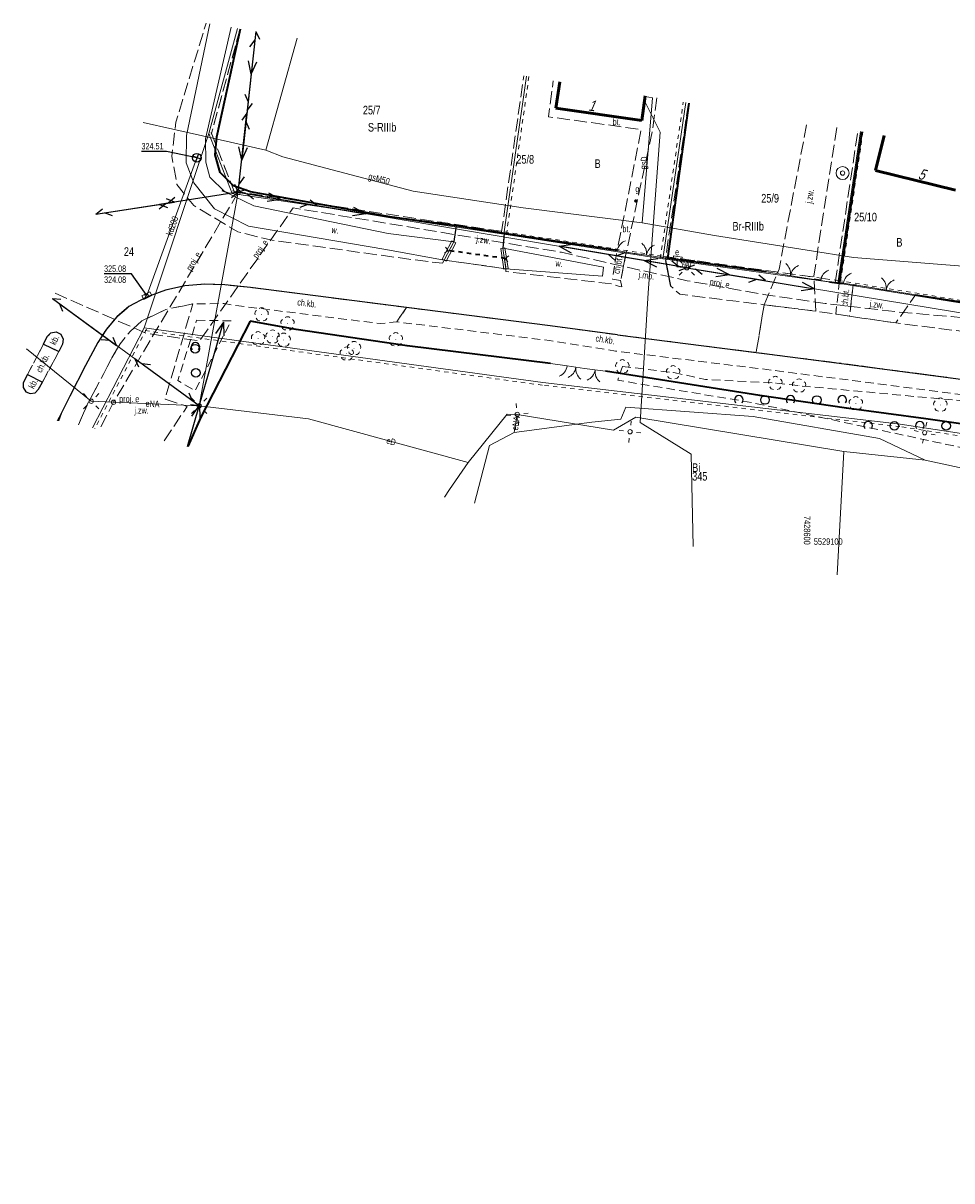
# Model space of a CAD drawing. Header units: metres. Extents: x 7428509 to 7430603, y 5527625 to 5529161.
# Tile 1 of 26: x 7428509 to 7428616, y 5529026 to 5529161. Entities that reach past the tile are written whole.
import ezdxf
from ezdxf.enums import TextEntityAlignment as Align

# ---------------------------------------------------------------- set-up
doc = ezdxf.new("R2010")
doc.units = ezdxf.units.M
for name, pattern in [('0.5_0.5', [1, 0.5, -0.5]), ('1.0_0.5', [1.5, 1, -0.5]), ('1.5_0.5', [2, 1.5, -0.5]), ('219-500', [0]), ('otkz_500', [1, 0.5, -0.5]), ('otob_500', [0]), ('otof_500', [0]), ('suep_nn_500', [0]), ('sutp_500', [0])]:
    doc.linetypes.add(name, pattern=pattern)
doc.layers.get('0').update_dxf_attribs({"color": 2, "lineweight": 5})
doc.styles.get("Standard").update_dxf_attribs({"font": 'Working1250', "width": 0.75})
doc.linetypes.add('902-500', pattern='A,3.75,0,[1,ksztalty.shx,S=0.5,R=0,X=0,Y=0],3.75', length=7.5)
doc.linetypes.add('otdn_500_short', pattern='A,2.5,0,[21,ksztalty.shx,S=0.5,R=0,X=-1,Y=0],0.5', length=3)

# ---------------------------------------------------------------- blocks, each defined once
blk = doc.blocks.new('SM01')
at = {"color": 0, "linetype": 'Continuous', "lineweight": 13}
for p, q in [((-0.53, 0.531), (-0.883, 0.884)), ((0.531, 0.531), (0.884, 0.884)), ((-0.53, -0.53), (-0.883, -0.883)), ((0.531, -0.53), (0.884, -0.883))]:
    blk.add_line(p, q, dxfattribs=at)
blk.add_circle((0, 0), 0.25, dxfattribs=at)
blk = doc.blocks.new('US05')
at = {"color": 0, "linetype": 'Continuous', "lineweight": 13}
for p, q in [((-0.525, -0.25), (-0.525, 0.25)), ((-0.525, 0.25), (-0.175, 0.25)), ((-0.175, -0.25), (-0.175, 0.25)), ((-0.175, 0.25), (0.175, 0.25)), ((0.175, -0.25), (0.175, 0.25)), ((0.175, 0.25), (0.525, 0.25)), ((0.525, -0.25), (0.525, 0.25)), ((-0.525, -0.25), (-0.175, -0.25)), ((-0.175, -0.25), (0.175, -0.25)), ((0.175, -0.25), (0.525, -0.25))]:
    blk.add_line(p, q, dxfattribs=at)
blk = doc.blocks.new('PW01')
at = {"linetype": 'Continuous', "lineweight": 13}
h = blk.add_hatch(color=0, dxfattribs=at)
edge = h.paths.add_edge_path()
edge.add_arc((0, 0), 0.045, 0, 360)
blk = doc.blocks.new('SUKE')
at = {"color": 0, "linetype": 'Continuous'}
for p, q in [((-0.5, 0), (0.5, 0)), ((0, 0.5), (0, -0.5))]:
    blk.add_line(p, q, dxfattribs=at)
blk.add_circle((-0.001, -0.001), 0.5, dxfattribs=at)
blk = doc.blocks.new('US15')
at = {"color": 0, "linetype": 'Continuous', "lineweight": 13}
blk.add_circle((0, 0), 0.25, dxfattribs=at)
blk = doc.blocks.new('OP021')
at = {"linetype": 'Continuous', "lineweight": 13}
h = blk.add_hatch(color=0, dxfattribs=at)
edge = h.paths.add_edge_path()
edge.add_arc((0, 0), 0.05, 0, 360)
at = {"color": 0, "linetype": 'Continuous', "lineweight": 13}
for centre, start, end in [((-0.38, 0.124), 121.308, 202.548), ((0, 0.4), 49.272, 130.728), ((0.38, 0.124), 337.452, 58.692), ((-0.235, -0.324), 193.221, 274.871), ((0.235, -0.324), 265.129, 346.779)]:
    blk.add_arc(centre, 0.4, start, end, dxfattribs=at)
blk = doc.blocks.new('US25')
at = {"linetype": 'Continuous', "lineweight": 0}
h = blk.add_hatch(color=0, dxfattribs=at)
edge = h.paths.add_edge_path()
edge.add_arc((0, 0), 0.2, 0, 360)
blk = doc.blocks.new('US18')
at = {"color": 0, "linetype": 'Continuous', "lineweight": 13}
for p, q in [((-0.5, -0.25), (-0.5, 0.25)), ((-0.5, 0.25), (0.5, 0.25)), ((0.5, -0.25), (0.5, 0.25)), ((-0.5, -0.25), (0.5, -0.25))]:
    blk.add_line(p, q, dxfattribs=at)
blk = doc.blocks.new('US13')
at = {"color": 0, "linetype": 'Continuous', "lineweight": 13}
for radius in [0.75, 0.25]:
    blk.add_circle((0, 0), radius, dxfattribs=at)
blk = doc.blocks.new('IB04')
at = {"color": 0, "linetype": 'Continuous', "lineweight": 13}
blk.add_circle((0, 0), 0.25, dxfattribs=at)
blk = doc.blocks.new('SUEP1')
at = {"color": 0, "linetype": 'Continuous'}
for p, q in [((0, 0), (5, 0)), ((5, 0), (3.5, 0.5)), ((5, 0), (3.5, -0.5)), ((5, 0), (15, 0)), ((15, 0), (13.5, 0.5)), ((15, 0), (13.5, -0.5))]:
    blk.add_line(p, q, dxfattribs=at)
blk = doc.blocks.new('SUTP')
at = {"color": 0, "linetype": 'Continuous'}
for p, q in [((0, 0), (0.866, 0.5)), ((0, 0), (9.232, 0)), ((1.866, -0.5), (1, 0)), ((7.366, -0.5), (8.232, 0)), ((9.232, 0), (8.366, 0.5))]:
    blk.add_line(p, q, dxfattribs=at)
blk = doc.blocks.new('OK02')
at = {"color": 0, "linetype": 'Continuous', "lineweight": 0}
for centre, start, end in [((-1.5, 0), 0, 60), ((1.5, 0), 120, 180)]:
    blk.add_arc(centre, 1.5, start, end, dxfattribs=at)
blk = doc.blocks.new('OK04')
at = {"color": 0, "linetype": 'Continuous', "lineweight": 0}
blk.add_arc((1.5, 0.001), 1.5, 120, 180, dxfattribs=at)
blk = doc.blocks.new('IB05')
at = {"color": 0, "linetype": 'Continuous', "lineweight": 13}
for q in [(0.354, 0.354), (0.354, -0.354)]:
    blk.add_line((0, 0), q, dxfattribs=at)
blk = doc.blocks.new('OTZK1')
at = {"color": 0, "linetype": 'Continuous'}
blk.add_circle((0, 0), 0.5, dxfattribs=at)
blk = doc.blocks.new('OTZK2')
at = {"color": 0, "linetype": 'Continuous'}
blk.add_arc((0, 0), 0.5, 318.85, 221.162, dxfattribs=at)

msp = doc.modelspace()

# ---------------------------------------------------------------- linework, layer by layer
at = {"layer": '217-Granica konturu po granicy działki', "color": 3, "linetype": '1.5_0.5', "lineweight": 18}
for p, q in [((7428533.6642, 5529159.9865), (7428530.3192, 5529147.7905)), ((7428533.6642, 5529159.9865), (7428533.6642, 5529159.9865)), ((7428533.6642, 5529159.9865), (7428533.6642, 5529159.9865)), ((7428563.963, 5529136.2323), (7428566.573, 5529154.5613)), ((7428566.573, 5529154.5613), (7428566.573, 5529154.5613)), ((7428566.573, 5529154.5613), (7428566.573, 5529154.5613)), ((7428585.6637, 5529151.4122), (7428582.9967, 5529133.3062)), ((7428585.6637, 5529151.4122), (7428585.6637, 5529151.4122)), ((7428585.6637, 5529151.4122), (7428585.6637, 5529151.4122)), ((7428530.3093, 5529147.9798), (7428530.3093, 5529147.9798)), ((7428530.3093, 5529147.9798), (7428530.3093, 5529147.9798)), ((7428530.3093, 5529147.9798), (7428533.0393, 5529141.0398)), ((7428530.3192, 5529147.7905), (7428530.3192, 5529147.7905)), ((7428530.3192, 5529147.7905), (7428530.3192, 5529147.7905)), ((7428602.6833, 5529130.5844), (7428605.3083, 5529148.1494)), ((7428605.3083, 5529148.1494), (7428605.3083, 5529148.1494)), ((7428605.3083, 5529148.1494), (7428605.3083, 5529148.1494)), ((7428532.8047, 5529141.2267), (7428532.8047, 5529141.2267)), ((7428532.8047, 5529141.2267), (7428532.8047, 5529141.2267)), ((7428532.8047, 5529141.2267), (7428564.3047, 5529136.4867)), ((7428533.0393, 5529141.0398), (7428533.0393, 5529141.0398)), ((7428533.0393, 5529141.0398), (7428533.0393, 5529141.0398)), ((7428563.963, 5529136.2323), (7428563.963, 5529136.2323)), ((7428563.963, 5529136.2323), (7428563.963, 5529136.2323)), ((7428564.3047, 5529136.4867), (7428564.3047, 5529136.4867)), ((7428564.3047, 5529136.4867), (7428564.3047, 5529136.4867)), ((7428582.7411, 5529133.6473), (7428582.7411, 5529133.6473)), ((7428582.7411, 5529133.6473), (7428582.7411, 5529133.6473)), ((7428582.7411, 5529133.6473), (7428603.0211, 5529130.8373)), ((7428582.9967, 5529133.3062), (7428582.9967, 5529133.3062)), ((7428582.9967, 5529133.3062), (7428582.9967, 5529133.3062)), ((7428602.6833, 5529130.5844), (7428602.6833, 5529130.5844)), ((7428602.6833, 5529130.5844), (7428602.6833, 5529130.5844)), ((7428603.0211, 5529130.8373), (7428603.0211, 5529130.8373)), ((7428603.0211, 5529130.8373), (7428603.0211, 5529130.8373))]:
    msp.add_line(p, q, dxfattribs=at)
at = {"layer": '218-Granica użytku po granicy działki', "color": 3, "linetype": '0.5_0.5', "lineweight": 18}
for p, q in [((7428533.6642, 5529159.9865), (7428530.3192, 5529147.7905)), ((7428533.6642, 5529159.9865), (7428533.6642, 5529159.9865)), ((7428533.6642, 5529159.9865), (7428533.6642, 5529159.9865)), ((7428567.167, 5529154.4767), (7428564.557, 5529136.1477)), ((7428567.167, 5529154.4767), (7428567.167, 5529154.4767)), ((7428567.167, 5529154.4767), (7428567.167, 5529154.4767)), ((7428582.4033, 5529133.3938), (7428585.0703, 5529151.4998)), ((7428585.0703, 5529151.4998), (7428585.0703, 5529151.4998)), ((7428585.0703, 5529151.4998), (7428585.0703, 5529151.4998)), ((7428530.3093, 5529147.9798), (7428530.3093, 5529147.9798)), ((7428530.3093, 5529147.9798), (7428530.3093, 5529147.9798)), ((7428530.3093, 5529147.9798), (7428533.0393, 5529141.0398)), ((7428530.3192, 5529147.7905), (7428530.3192, 5529147.7905)), ((7428530.3192, 5529147.7905), (7428530.3192, 5529147.7905)), ((7428605.9017, 5529148.0606), (7428603.2767, 5529130.4956)), ((7428605.9017, 5529148.0606), (7428605.9017, 5529148.0606)), ((7428605.9017, 5529148.0606), (7428605.9017, 5529148.0606)), ((7428532.8047, 5529141.2267), (7428532.8047, 5529141.2267)), ((7428532.8047, 5529141.2267), (7428532.8047, 5529141.2267)), ((7428532.8047, 5529141.2267), (7428564.3047, 5529136.4867)), ((7428533.0393, 5529141.0398), (7428533.0393, 5529141.0398)), ((7428533.0393, 5529141.0398), (7428533.0393, 5529141.0398)), ((7428564.3047, 5529136.4867), (7428564.3047, 5529136.4867)), ((7428564.3047, 5529136.4867), (7428564.3047, 5529136.4867)), ((7428564.3056, 5529136.4864), (7428564.3056, 5529136.4864)), ((7428564.3056, 5529136.4864), (7428564.3056, 5529136.4864)), ((7428564.3056, 5529136.4864), (7428582.7456, 5529133.6464)), ((7428564.557, 5529136.1477), (7428564.557, 5529136.1477)), ((7428564.557, 5529136.1477), (7428564.557, 5529136.1477)), ((7428582.4033, 5529133.3938), (7428582.4033, 5529133.3938)), ((7428582.4033, 5529133.3938), (7428582.4033, 5529133.3938)), ((7428582.7411, 5529133.6473), (7428582.7411, 5529133.6473)), ((7428582.7411, 5529133.6473), (7428582.7411, 5529133.6473)), ((7428582.7411, 5529133.6473), (7428603.0211, 5529130.8373)), ((7428582.7456, 5529133.6464), (7428582.7456, 5529133.6464)), ((7428582.7456, 5529133.6464), (7428582.7456, 5529133.6464)), ((7428603.0211, 5529130.8373), (7428603.0211, 5529130.8373)), ((7428603.0211, 5529130.8373), (7428603.0211, 5529130.8373)), ((7428603.028, 5529130.8361), (7428603.028, 5529130.8361)), ((7428603.028, 5529130.8361), (7428603.028, 5529130.8361)), ((7428603.028, 5529130.8361), (7428618.368, 5529128.3561)), ((7428603.2767, 5529130.4956), (7428603.2767, 5529130.4956)), ((7428603.2767, 5529130.4956), (7428603.2767, 5529130.4956)), ((7428522.8164, 5529125.2123), (7428516.8294, 5529113.6393)), ((7428568.7192, 5529118.7027), (7428522.5092, 5529125.0527)), ((7428522.5092, 5529125.0527), (7428522.5092, 5529125.0527)), ((7428522.5092, 5529125.0527), (7428522.5092, 5529125.0527)), ((7428522.8164, 5529125.2123), (7428522.8164, 5529125.2123)), ((7428522.8164, 5529125.2123), (7428522.8164, 5529125.2123)), ((7428568.7192, 5529118.7027), (7428568.7192, 5529118.7027)), ((7428568.7192, 5529118.7027), (7428568.7192, 5529118.7027)), ((7428610.1955, 5529113.9021), (7428568.7255, 5529118.7021)), ((7428568.7255, 5529118.7021), (7428568.7255, 5529118.7021)), ((7428568.7255, 5529118.7021), (7428568.7255, 5529118.7021)), ((7428516.8294, 5529113.6393), (7428516.8294, 5529113.6393)), ((7428516.8294, 5529113.6393), (7428516.8294, 5529113.6393)), ((7428647.4747, 5529108.2133), (7428610.1847, 5529113.9033)), ((7428610.1847, 5529113.9033), (7428610.1847, 5529113.9033)), ((7428610.1847, 5529113.9033), (7428610.1847, 5529113.9033)), ((7428610.1955, 5529113.9021), (7428610.1955, 5529113.9021)), ((7428610.1955, 5529113.9021), (7428610.1955, 5529113.9021))]:
    msp.add_line(p, q, dxfattribs=at)
at = {"layer": '219-działka ewidencyjna', "color": 7, "linetype": '219-500', "lineweight": 18, "flags": 128}
for points in [[(7428533.375, 5529160.066), (7428530.03, 5529147.87)], [(7428564.26, 5529136.19), (7428566.87, 5529154.519)], [(7428582.7, 5529133.35), (7428585.367, 5529151.456)], [(7428530.03, 5529147.87), (7428522.55, 5529125.35)], [(7428530.03, 5529147.87), (7428532.76, 5529140.93)], [(7428602.98, 5529130.54), (7428605.606, 5529148.104)], [(7428532.76, 5529140.93), (7428564.26, 5529136.19)], [(7428564.26, 5529136.19), (7428582.7, 5529133.35)], [(7428582.7, 5529133.35), (7428602.98, 5529130.54)], [(7428602.98, 5529130.54), (7428618.32, 5529128.06)], [(7428522.55, 5529125.35), (7428516.563, 5529113.777)], [(7428522.55, 5529125.35), (7428568.76, 5529119)], [(7428568.76, 5529119), (7428610.23, 5529114.2)], [(7428610.23, 5529114.2), (7428647.52, 5529108.51)]]:
    msp.add_lwpolyline(points, dxfattribs=at)
at = {"layer": '312-budynek ewidencyjny', "color": 7, "linetype": 'CONTINUOUS', "lineweight": 50, "flags": 128}
for points in [[(7428570.3, 5529150.82), (7428570.735, 5529153.879)], [(7428580.656, 5529152.236), (7428580.25, 5529149.4)], [(7428580.25, 5529149.4), (7428570.3, 5529150.82)], [(7428607.35, 5529143.58), (7428608.367, 5529147.647)], [(7428616.63, 5529141.3), (7428607.35, 5529143.58)]]:
    msp.add_lwpolyline(points, dxfattribs=at)
at = {"layer": 'brama', "color": 7, "linetype": 'otob_500', "lineweight": 18, "flags": 128}
for points in [[(7428578.46, 5529134.11), (7428583.13, 5529133.42)], [(7428594.72, 5529131.84), (7428600.25, 5529130.95)], [(7428605.17, 5529130.29), (7428612.01, 5529129.18)], [(7428576.06, 5529120.31), (7428573.63, 5529120.65), (7428571.61, 5529120.93)]]:
    msp.add_lwpolyline(points, dxfattribs=at)
at = {"layer": 'chodnik', "color": 7, "linetype": '1.0_0.5', "lineweight": 18, "flags": 128}
for points in [[(7428577.8, 5529130.82), (7428576.84, 5529131), (7428577.35, 5529134.13), (7428577.4, 5529134.3), (7428578.46, 5529134.11)], [(7428604.35, 5529126.69), (7428602.74, 5529126.94), (7428603.16, 5529130.52), (7428603.63, 5529130.54), (7428604.77, 5529130.34)], [(7428577.45, 5529124.53), (7428593.52, 5529122.49), (7428595.06, 5529122.29), (7428602.82, 5529121.31), (7428610.18, 5529120.34), (7428622.56, 5529118.69), (7428631.02, 5529117.52), (7428631.82, 5529117.34), (7428638.83, 5529116.19), (7428641.28, 5529115.77), (7428648.49, 5529114.43), (7428661.26, 5529111.82), (7428660.86, 5529110.12), (7428647.93, 5529112.73), (7428641.22, 5529113.99), (7428631.65, 5529115.58), (7428622.33, 5529116.93), (7428618.67, 5529117.44), (7428608.59, 5529118.74), (7428602.28, 5529119.55), (7428594.75, 5529120.52), (7428577.22, 5529122.65), (7428569.56, 5529123.88), (7428551.84, 5529126.04), (7428552.97, 5529127.71), (7428569.62, 5529125.6)], [(7428512.65, 5529122.62), (7428510.75, 5529119.05), (7428509, 5529119.94), (7428510.88, 5529123.46)]]:
    msp.add_lwpolyline(points, close=True, dxfattribs=at)
for points in [[(7428552.97, 5529127.71), (7428534.89, 5529130.03), (7428531.9, 5529130.33), (7428529.58, 5529130.43), (7428527.27, 5529130.22), (7428525.01, 5529129.71), (7428522.83, 5529128.9), (7428520.78, 5529127.82), (7428519.38, 5529126.61), (7428518.17, 5529125.2), (7428517.18, 5529123.64), (7428515.75, 5529120.99), (7428513.93, 5529117.44), (7428512.93, 5529115.41), (7428512.629, 5529114.555)], [(7428514.927, 5529114.1), (7428515.95, 5529116.46), (7428517.86, 5529120.07), (7428518.78, 5529121.86), (7428519.75, 5529123.49), (7428520.96, 5529124.97), (7428522.29, 5529126.16), (7428525.04, 5529127.48), (7428528.19, 5529128.12), (7428531.82, 5529128.16), (7428533.53, 5529127.9), (7428549.9, 5529125.84), (7428551.84, 5529126.04), (7428552.97, 5529127.71)]]:
    msp.add_lwpolyline(points, dxfattribs=at)
at = {"layer": 'furtka', "color": 7, "linetype": 'otof_500', "lineweight": 18, "flags": 128}
for points in [[(7428577.4, 5529134.3), (7428578.46, 5529134.11)], [(7428601, 5529130.85), (7428602.04, 5529130.7)], [(7428603.63, 5529130.54), (7428604.77, 5529130.34)], [(7428571.61, 5529120.93), (7428569.65, 5529121.23)]]:
    msp.add_lwpolyline(points, dxfattribs=at)
at = {"layer": 'jezdnia', "color": 7, "linetype": '1.5_0.5', "lineweight": 18, "flags": 128}
for points in [[(7428577.8, 5529130.82), (7428577.96, 5529130.1), (7428577.68, 5529130.14), (7428576.75, 5529130.44), (7428564.49, 5529131.88), (7428564.5, 5529132.2), (7428557.34, 5529133.2), (7428557.14, 5529132.83), (7428553.72, 5529133.25), (7428537.38, 5529135.5), (7428533.41, 5529136.47), (7428528.29, 5529139.54), (7428526.35, 5529141.95), (7428525.74, 5529145.24), (7428526.22, 5529149.18), (7428529.45, 5529159.73), (7428529.732, 5529160.669)], [(7428594.44, 5529128.03), (7428596.17, 5529132.14), (7428599.418, 5529149.129)], [(7428602.867, 5529148.558), (7428600.21, 5529131.36), (7428600.44, 5529127.28), (7428594.44, 5529128.03)], [(7428512.467, 5529114.587), (7428512.93, 5529115.41), (7428513.93, 5529117.44), (7428515.75, 5529120.99), (7428517.18, 5529123.64), (7428518.17, 5529125.2), (7428519.38, 5529126.61), (7428520.78, 5529127.82), (7428522.83, 5529128.9), (7428525.01, 5529129.71), (7428527.27, 5529130.22), (7428529.58, 5529130.43), (7428531.9, 5529130.33), (7428534.89, 5529130.03), (7428552.97, 5529127.71), (7428569.62, 5529125.6), (7428577.45, 5529124.53), (7428593.52, 5529122.49), (7428594.44, 5529128.03), (7428584.66, 5529129.24), (7428583.61, 5529130.2), (7428583.05, 5529133.15), (7428583.13, 5529133.42), (7428578.46, 5529134.11), (7428577.8, 5529130.82)], [(7428514.927, 5529114.1), (7428515.95, 5529116.46), (7428517.86, 5529120.07), (7428518.78, 5529121.86), (7428519.75, 5529123.49), (7428520.96, 5529124.97), (7428522.29, 5529126.16), (7428525.04, 5529127.48), (7428528.19, 5529128.12), (7428524.97, 5529117.1), (7428527.53, 5529116.25), (7428524.788, 5529112.151)], [(7428512.467, 5529114.587), (7428512.93, 5529115.41)], [(7428512.93, 5529115.41), (7428512.629, 5529114.555)]]:
    msp.add_lwpolyline(points, dxfattribs=at)
for points in [[(7428558.49, 5529135.34), (7428558.75, 5529137.17), (7428564.34, 5529136.28), (7428564.19, 5529134.57), (7428564.14, 5529134.58), (7428564.5, 5529132.2), (7428557.34, 5529133.2), (7428558.45, 5529135.33)], [(7428609.72, 5529125.92), (7428604.35, 5529126.69), (7428604.77, 5529130.34), (7428605.17, 5529130.29), (7428612.01, 5529129.18)], [(7429015.63, 5529029.45), (7429001, 5529026.47), (7428985.13, 5529029.83), (7428979.26, 5529031.13), (7428975.85, 5529032.01), (7428968.13, 5529033.91), (7428954.64, 5529037.37), (7428950.03, 5529038.62), (7428944.36, 5529040.12), (7428942.32, 5529040.67), (7428936.66, 5529042.21), (7428921.9, 5529046.09), (7428921.02, 5529046.33), (7428916.2, 5529047.65), (7428914.63, 5529048.13), (7428898.27, 5529052.69), (7428875.47, 5529059.17), (7428867.72, 5529061.37), (7428860.33, 5529063.43), (7428851.8, 5529065.86), (7428847.4, 5529067.1), (7428837.78, 5529069.77), (7428832.02, 5529071.41), (7428821.73, 5529074.23), (7428797.22, 5529080.42), (7428791.19, 5529081.86), (7428777.6, 5529085.09), (7428771.06, 5529086.54), (7428759, 5529089.42), (7428746.8, 5529092.23), (7428720.32, 5529098.44), (7428713.95, 5529099.92), (7428693.42, 5529104.68), (7428675.82, 5529108.68), (7428669.97, 5529110), (7428668.39, 5529110.33), (7428661.26, 5529111.82), (7428648.49, 5529114.43), (7428641.28, 5529115.77), (7428638.83, 5529116.19), (7428631.82, 5529117.34), (7428631.02, 5529117.52), (7428622.56, 5529118.69), (7428610.18, 5529120.34), (7428602.82, 5529121.31), (7428595.06, 5529122.29), (7428593.52, 5529122.49), (7428594.44, 5529128.03), (7428600.44, 5529127.28), (7428602.74, 5529126.94), (7428604.35, 5529126.69), (7428609.72, 5529125.92), (7428623.38, 5529124.18), (7428632.81, 5529122.78), (7428642.31, 5529121.18), (7428649.09, 5529119.81), (7428662.01, 5529117.4), (7428671.4, 5529115.31), (7428673.03, 5529114.97), (7428675.99, 5529114.33), (7428681.79, 5529113), (7428687.81, 5529111.65), (7428692.28, 5529110.63), (7428708.59, 5529106.6), (7428710.92, 5529106.22), (7428733.77, 5529100.81), (7428747.51, 5529097.6), (7428759.76, 5529094.89), (7428772.57, 5529091.85), (7428779.38, 5529090.33), (7428784.59, 5529089.2), (7428790.41, 5529087.8), (7428797.7, 5529086), (7428815.49, 5529081.58), (7428820.49, 5529080.14), (7428821.43, 5529079.81), (7428821.75, 5529079.94), (7428835.09, 5529076.32), (7428840.65, 5529074.81), (7428848.45, 5529072.58), (7428849.67, 5529072.26), (7428854.01, 5529071.08), (7428858.27, 5529069.82), (7428861.94, 5529068.73), (7428869.5, 5529066.58), (7428881.5, 5529063.23), (7428893.64, 5529059.8), (7428899.4, 5529058.13), (7428905.64, 5529056.41), (7428913.55, 5529054.17), (7428922.32, 5529051.87), (7428925.06, 5529051.09), (7428926.35, 5529050.74), (7428936.07, 5529048.03), (7428941.47, 5529046.47), (7428945.91, 5529045.28), (7428956.38, 5529042.62), (7428964.97, 5529040.42), (7428969.89, 5529039.16), (7428977.32, 5529037.55), (7428984.24, 5529035.82), (7429002.22, 5529031.88), (7429011.21, 5529030.26)], [(7428511.74, 5529124.78), (7428512.35, 5529124.88), (7428512.89, 5529124.6), (7428513.17, 5529124.05), (7428513.07, 5529123.45), (7428512.65, 5529122.62), (7428510.75, 5529119.05), (7428510.29, 5529118.23), (7428509.89, 5529117.83), (7428509.33, 5529117.72), (7428508.81, 5529117.95), (7428508.51, 5529118.42), (7428508.52, 5529118.99), (7428509, 5529119.94), (7428510.88, 5529123.46), (7428511.31, 5529124.35)]]:
    msp.add_lwpolyline(points, close=True, dxfattribs=at)
at = {"layer": 'krawężnik', "color": 7, "linetype": 'CONTINUOUS', "lineweight": 25, "flags": 128}
for points in [[(7428558.49, 5529135.34), (7428558.75, 5529137.17)], [(7428564.19, 5529134.57), (7428564.34, 5529136.28)], [(7428583.61, 5529130.2), (7428583.05, 5529133.15)], [(7428552.97, 5529127.71), (7428534.89, 5529130.03), (7428531.9, 5529130.33), (7428529.58, 5529130.43), (7428527.27, 5529130.22), (7428525.01, 5529129.71), (7428522.83, 5529128.9), (7428520.78, 5529127.82), (7428519.38, 5529126.61), (7428518.17, 5529125.2), (7428517.18, 5529123.64), (7428515.75, 5529120.99), (7428513.93, 5529117.44), (7428512.93, 5529115.41), (7428512.629, 5529114.555)], [(7428577.45, 5529124.53), (7428569.62, 5529125.6), (7428552.97, 5529127.71)], [(7428510.88, 5529123.46), (7428511.31, 5529124.35), (7428511.74, 5529124.78), (7428512.35, 5529124.88), (7428512.89, 5529124.6), (7428513.17, 5529124.05), (7428513.07, 5529123.45), (7428512.65, 5529122.62)], [(7428577.45, 5529124.53), (7428593.52, 5529122.49), (7428595.06, 5529122.29), (7428602.82, 5529121.31), (7428610.18, 5529120.34), (7428622.56, 5529118.69), (7428631.02, 5529117.52), (7428631.82, 5529117.34)], [(7428510.88, 5529123.46), (7428512.65, 5529122.62)], [(7428509, 5529119.94), (7428508.52, 5529118.99), (7428508.51, 5529118.42), (7428508.81, 5529117.95), (7428509.33, 5529117.72), (7428509.89, 5529117.83), (7428510.29, 5529118.23), (7428510.75, 5529119.05)], [(7428509, 5529119.94), (7428510.75, 5529119.05)]]:
    msp.add_lwpolyline(points, dxfattribs=at)
at = {"layer": 'obszar utwardzony', "color": 7, "linetype": '1.5_0.5', "lineweight": 18, "flags": 128}
for points in [[(7428582.019, 5529152.011), (7428581.5, 5529148.3), (7428578.46, 5529134.11), (7428577.4, 5529134.3), (7428580.19, 5529148.34), (7428569.42, 5529149.82), (7428569.994, 5529154.002)], [(7428570.735, 5529153.879), (7428570.3, 5529150.82), (7428580.25, 5529149.4), (7428580.656, 5529152.236)]]:
    msp.add_lwpolyline(points, dxfattribs=at)
for points in [[(7428513.07, 5529123.45), (7428512.65, 5529122.62), (7428510.88, 5529123.46), (7428511.31, 5529124.35), (7428511.74, 5529124.78), (7428512.35, 5529124.88), (7428512.89, 5529124.6), (7428513.17, 5529124.05)], [(7428509, 5529119.94), (7428510.75, 5529119.05), (7428510.29, 5529118.23), (7428509.89, 5529117.83), (7428509.33, 5529117.72), (7428508.81, 5529117.95), (7428508.51, 5529118.42), (7428508.52, 5529118.99)]]:
    msp.add_lwpolyline(points, close=True, dxfattribs=at)
at = {"layer": 'ogrodzenie trwałe', "color": 7, "linetype": '902-500', "lineweight": 35, "flags": 128}
for points in [[(7428551.02, 5529138.22), (7428534.87, 5529141.11), (7428532.89, 5529141.83), (7428531.37, 5529143.36), (7428530.78, 5529145.39), (7428530.99, 5529147.5), (7428533.713, 5529160.01)], [(7428585.715, 5529151.398), (7428583.25, 5529133.4)], [(7428605.762, 5529148.079), (7428603.16, 5529130.52)], [(7428612.01, 5529129.18), (7428621.58, 5529127.72), (7428624.65, 5529139.16), (7428626.096, 5529144.711)], [(7428577.4, 5529134.3), (7428564.34, 5529136.28), (7428558.75, 5529137.17), (7428551.02, 5529138.22)], [(7428594.72, 5529131.84), (7428583.13, 5529133.42)], [(7428601, 5529130.85), (7428600.25, 5529130.95)], [(7428602.04, 5529130.7), (7428603.16, 5529130.52), (7428603.63, 5529130.54)], [(7428604.77, 5529130.34), (7428605.17, 5529130.29)], [(7428534.85, 5529126.12), (7428529.13, 5529115), (7428527.61, 5529111.593)], [(7428569.65, 5529121.23), (7428553.03, 5529123.25), (7428540.17, 5529125.16), (7428534.85, 5529126.12)], [(7428631.28, 5529112.23), (7428613.19, 5529114.81), (7428603.99, 5529116.05), (7428593.96, 5529117.51), (7428576.06, 5529120.31)]]:
    msp.add_lwpolyline(points, dxfattribs=at)
at = {"layer": 'przepust', "color": 7, "linetype": 'otkz_500', "lineweight": 35, "flags": 128}
msp.add_lwpolyline([(7428564.43, 5529133.39), (7428557.79, 5529134.31)], dxfattribs=at)
at = {"layer": 'przewód elektroenergetyczny niskiego napięcia', "color": 1, "linetype": 'suep_nn_500', "lineweight": 18, "flags": 128}
for points in [[(7428533.46, 5529141.06), (7428535.508, 5529159.713)], [(7428535.508, 5529159.713), (7428533.46, 5529141.06)], [(7428528.92, 5529116.31), (7428533.46, 5529141.06)], [(7428585.48, 5529132.32), (7428533.46, 5529141.06)], [(7428642.14, 5529123), (7428585.48, 5529132.32)], [(7428527.558, 5529111.603), (7428528.92, 5529116.31)]]:
    msp.add_lwpolyline(points, dxfattribs=at)
at = {"layer": 'przewód elektroenergetyczny niskiego napięcia - ob. projektowany', "color": 1, "linetype": '1.5_0.5', "lineweight": 18, "flags": 128}
msp.add_lwpolyline([(7428533.46, 5529141.06), (7428518.99, 5529116.73), (7428517.387, 5529113.614)], dxfattribs=at)
at = {"layer": 'przewód elektroenergetyczny podziemny', "color": 1, "linetype": 'CONTINUOUS', "lineweight": 18, "flags": 128}
for points in [[(7428584.4, 5529133.37), (7428584.33, 5529132.42), (7428585.48, 5529132.32)], [(7428508.891, 5529122.925), (7428516.4, 5529116.84), (7428528.92, 5529116.31)], [(7428603.7, 5529111.02), (7428579.56, 5529115), (7428576.97, 5529113.5), (7428565.82, 5529115.32), (7428564.66, 5529115.35), (7428560.11, 5529109.75), (7428541.6, 5529114.8), (7428528.92, 5529116.31)], [(7428613.1, 5529110.01), (7428607.81, 5529112.54), (7428593.16, 5529115.09), (7428578.42, 5529116.14), (7428577.81, 5529114.75), (7428574.47, 5529114.41), (7428565.47, 5529113.21), (7428562.61, 5529111.7), (7428560.849, 5529105.021)], [(7428565.47, 5529113.21), (7428565.82, 5529115.32)], [(7428602.897, 5529096.707), (7428603.7, 5529111.02), (7428613.1, 5529110.01)], [(7428560.11, 5529109.75), (7428557.96, 5529106.61), (7428557.374, 5529105.708)], [(7428628.19, 5529107.66), (7428625.48, 5529107.35), (7428613.1, 5529110.01)]]:
    msp.add_lwpolyline(points, dxfattribs=at)
at = {"layer": 'przewód elektroenergetyczny podziemny - ob. projektowany', "color": 1, "linetype": '1.5_0.5', "lineweight": 18, "flags": 128}
msp.add_lwpolyline([(7428512.21, 5529129.363), (7428522.79, 5529124.71), (7428528.98, 5529123.84), (7428539.84, 5529139.26), (7428570.93, 5529134.11), (7428585.52, 5529130.81), (7428594.36, 5529129.23), (7428601.52, 5529128.18), (7428609.69, 5529127.22), (7428616.15, 5529126.65), (7428627.25, 5529125.53)], dxfattribs=at)
at = {"layer": 'przewód gazowy', "color": 52, "linetype": 'CONTINUOUS', "lineweight": 18, "flags": 128}
for points in [[(7428540.29, 5529158.921), (7428536.66, 5529145.94), (7428538.64, 5529145.19), (7428553.75, 5529141.18), (7428566.51, 5529139.28), (7428580.28, 5529137.51), (7428588.67, 5529136.07), (7428604.8, 5529133.51), (7428621.86, 5529132.16), (7428642.15, 5529127.57), (7428661.65, 5529123.88), (7428663.1, 5529123.38)], [(7428580.28, 5529137.51), (7428581.48, 5529152), (7428580.65, 5529152.16)], [(7428536.66, 5529145.94), (7428529.32, 5529147.6), (7428522.414, 5529149.154)]]:
    msp.add_lwpolyline(points, dxfattribs=at)
at = {"layer": 'przewód kanalizacyjny', "color": 34, "linetype": 'CONTINUOUS', "lineweight": 18, "flags": 128}
msp.add_lwpolyline([(7428522.86, 5529129.08), (7428528.66, 5529145.07)], dxfattribs=at)
at = {"layer": 'przewód telekomunikacyjny napowietrzny', "color": 30, "linetype": 'sutp_500', "lineweight": 18, "flags": 128}
for points in [[(7428535.508, 5529159.713), (7428533.46, 5529141.06)], [(7428516.939, 5529138.535), (7428533.46, 5529141.06)], [(7428533.46, 5529141.06), (7428585.48, 5529132.32)], [(7428585.48, 5529132.32), (7428642.14, 5529123)], [(7428642.14, 5529123), (7428585.48, 5529132.32)], [(7428511.902, 5529128.765), (7428528.92, 5529116.31)]]:
    msp.add_lwpolyline(points, dxfattribs=at)
at = {"layer": 'przewód wodociągowy', "color": 5, "linetype": 'CONTINUOUS', "lineweight": 18, "flags": 128}
msp.add_lwpolyline([(7428586.233, 5529100.001), (7428585.97, 5529110.7), (7428580.07, 5529114.39), (7428581, 5529129.39), (7428582.39, 5529148.04), (7428580.58, 5529151.68)], dxfattribs=at)
at = {"layer": 'rzędna-Atr2', "color": 7, "flags": 128}
for points in [[(7428528.66, 5529145.07), (7428525.12, 5529145.8), (7428522.234, 5529145.8)], [(7428522.86, 5529129.08), (7428521.07, 5529131.6), (7428517.897, 5529131.6)]]:
    msp.add_lwpolyline(points, dxfattribs=at)
at = {"layer": 'rów przydrożny (poligon)', "color": 7, "linetype": 'CONTINUOUS', "lineweight": 18, "flags": 128}
for points in [[(7428550.59, 5529134.44), (7428534.63, 5529137.13), (7428530.71, 5529139.14), (7428528.31, 5529142.17), (7428527.41, 5529144.49), (7428527.45, 5529147.66), (7428530.171, 5529160.597)], [(7428532.621, 5529160.191), (7428529.67, 5529147.27), (7428529.7, 5529144.57), (7428530.18, 5529142.81), (7428531.89, 5529141.12), (7428535.28, 5529139.51), (7428550.84, 5529136.27), (7428558.45, 5529135.33), (7428557.34, 5529133.2), (7428550.59, 5529134.44)]]:
    msp.add_lwpolyline(points, dxfattribs=at)
msp.add_lwpolyline([(7428575.81, 5529132.4), (7428575.71, 5529131.35), (7428564.5, 5529132.2), (7428564.14, 5529134.58), (7428564.19, 5529134.57)], close=True, dxfattribs=at)
at = {"layer": 'zadrzewienie  zakrzewienie', "color": 7, "linetype": '1.0_0.5', "lineweight": 18, "flags": 128}
for points in [[(7428528.63, 5529126.23), (7428532.63, 5529126.16), (7428528.46, 5529118.05), (7428526.44, 5529119.23)], [(7428578, 5529120.87), (7428583.89, 5529120.18), (7428587.66, 5529119.37), (7428595.74, 5529118.94), (7428598.5, 5529118.64), (7428619.33, 5529116.71), (7428625.98, 5529115.63), (7428626.54, 5529115.44), (7428627.69, 5529115.14), (7428644.84, 5529112.65), (7428647.17, 5529110), (7428638.52, 5529093.9), (7428634.78, 5529095.56), (7428639.23, 5529107.96), (7428630.79, 5529109.9), (7428629.87, 5529105.18), (7428619.69, 5529110.96), (7428592.97, 5529116.7), (7428577.46, 5529119.28)]]:
    msp.add_lwpolyline(points, close=True, dxfattribs=at)
at = {"layer": 'ściana oporowa (linia)', "color": 0, "lineweight": 18}
for p, q in [((7428557.11825, 5529133.3155), (7428558.22825, 5529135.4455)), ((7428558.22825, 5529135.4455), (7428558.45, 5529135.33)), ((7428563.89275, 5529134.5425), (7428564.14, 5529134.58)), ((7428564.25275, 5529132.1625), (7428563.89275, 5529134.5425)), ((7428557.11825, 5529133.3155), (7428557.34, 5529133.2)), ((7428564.25275, 5529132.1625), (7428564.5, 5529132.2))]:
    msp.add_line(p, q, dxfattribs=at)
at = {"layer": 'ściana oporowa (linia)', "color": 0, "linetype": 'otdn_500_short', "lineweight": 18}
for p, q in [((7428557.56175, 5529133.0845), (7428558.67175, 5529135.2145)), ((7428558.67175, 5529135.2145), (7428558.45, 5529135.33)), ((7428564.38725, 5529134.6175), (7428564.14, 5529134.58)), ((7428564.74725, 5529132.2375), (7428564.38725, 5529134.6175)), ((7428557.56175, 5529133.0845), (7428557.34, 5529133.2)), ((7428564.74725, 5529132.2375), (7428564.5, 5529132.2))]:
    msp.add_line(p, q, dxfattribs=at)

# ---------------------------------------------------------------- block references
at = {"layer": 'brama', "color": 7, "linetype": 'CONTINUOUS', "lineweight": 18}
for p, rotation in [((7428580.795, 5529133.765), 351.595), ((7428597.485, 5529131.395), 350.857), ((7428608.59, 5529129.735), 350.782), ((7428572.62, 5529120.79), 172.108), ((7428574.845, 5529120.48), 172.035)]:
    msp.add_blockref('OK02', p, dxfattribs=dict(at, rotation=rotation))
at = {"layer": 'drzewo liściaste', "color": 94, "linetype": 'CONTINUOUS', "lineweight": 18}
for p in [(7428536.16, 5529126.9), (7428539.17, 5529125.84), (7428535.76, 5529124.12), (7428537.44, 5529124.32), (7428538.72, 5529123.95), (7428546.89, 5529122.98), (7428551.73, 5529124), (7428546.04, 5529122.35), (7428578, 5529120.87), (7428583.89, 5529120.18), (7428595.74, 5529118.94), (7428598.5, 5529118.64), (7428605.08, 5529116.59), (7428614.88, 5529116.42)]:
    msp.add_blockref('OP021', p, dxfattribs=at)
at = {"layer": 'furtka', "color": 7, "linetype": 'CONTINUOUS', "lineweight": 18}
for p, rotation in [((7428577.4, 5529134.3), 349.838), ((7428601, 5529130.85), 351.793), ((7428603.63, 5529130.54), 350.049), ((7428571.61, 5529120.93), 171.298)]:
    msp.add_blockref('OK04', p, dxfattribs=dict(at, rotation=rotation))
at = {"layer": 'kratka ściekowa', "color": 34, "linetype": 'CONTINUOUS', "lineweight": 18, "rotation": 26.419}
msp.add_blockref('US05', (7428522.86, 5529129.08), dxfattribs=at)
at = {"layer": 'latarnia', "color": 7, "linetype": 'CONTINUOUS', "lineweight": 18}
for p in [(7428585.48, 5529132.32), (7428516.4, 5529116.84), (7428528.92, 5529116.31)]:
    msp.add_blockref('SM01', p, dxfattribs=at)
for p, rotation in [((7428565.82, 5529115.32), 321.83), ((7428578.89, 5529113.31), 308.24), ((7428613.06, 5529113.19), 33.69)]:
    msp.add_blockref('SM01', p, dxfattribs=dict(at, rotation=rotation))
at = {"layer": 'podpora (punkt)', "color": 7, "linetype": 'CONTINUOUS', "lineweight": 18}
msp.add_blockref('IB04', (7428613.06, 5529113.19), dxfattribs=at)
at = {"layer": 'przepust', "color": 7, "linetype": 'CONTINUOUS', "lineweight": 35}
for p, rotation in [((7428557.79, 5529134.31), 532.112), ((7428564.43, 5529133.39), 352.112)]:
    msp.add_blockref('IB05', p, dxfattribs=dict(at, rotation=rotation))
at = {"layer": 'przewód elektroenergetyczny niskiego napięcia', "color": 1, "linetype": 'CONTINUOUS', "lineweight": 18}
for p, rotation in [((7428535.508, 5529159.713), 263.734), ((7428533.46, 5529141.06), 350.463), ((7428585.48, 5529132.32), 170.463), ((7428585.48, 5529132.32), 350.659), ((7428527.558, 5529111.603), 73.862)]:
    msp.add_blockref('SUEP1', p, dxfattribs=dict(at, rotation=rotation))
at = {"layer": 'przewód telekomunikacyjny napowietrzny', "color": 30, "linetype": 'CONTINUOUS', "lineweight": 18}
for p, rotation in [((7428535.508, 5529159.713), 263.734), ((7428533.46, 5529141.06), 83.734), ((7428533.46, 5529141.06), 188.69), ((7428533.46, 5529141.06), 350.463), ((7428516.939, 5529138.535), 8.69), ((7428585.48, 5529132.32), 170.463), ((7428585.48, 5529132.32), 350.659), ((7428511.902, 5529128.765), 323.801), ((7428528.92, 5529116.31), 143.801)]:
    msp.add_blockref('SUTP', p, dxfattribs=dict(at, rotation=rotation))
at = {"layer": 'rzędna', "color": 34, "linetype": 'CONTINUOUS', "lineweight": 18}
for p in [(7428528.66, 5529145.07), (7428522.86, 5529129.08)]:
    msp.add_blockref('PW01', p, dxfattribs=at)
at = {"layer": 'studnia zwykła', "color": 5, "linetype": 'CONTINUOUS', "lineweight": 18}
msp.add_blockref('US13', (7428603.54, 5529143.29), dxfattribs=at)
at = {"layer": 'szafa elektroenergetyczna lub kontener', "color": 1, "linetype": 'CONTINUOUS', "lineweight": 18, "rotation": 352.359}
msp.add_blockref('US18', (7428584.4, 5529133.37), dxfattribs=at)
at = {"layer": 'słup przewodów napowietrznych', "color": 7, "linetype": 'CONTINUOUS', "lineweight": 18}
msp.add_blockref('US15', (7428533.46, 5529141.06), dxfattribs=at)
at = {"layer": 'słup przewodów napowietrznych - ob. projektowany', "color": 1, "linetype": 'CONTINUOUS', "lineweight": 18}
msp.add_blockref('US15', (7428518.99, 5529116.73), dxfattribs=at)
at = {"layer": 'wylot kanału', "color": 34, "linetype": 'CONTINUOUS', "lineweight": 18, "rotation": 250.062}
msp.add_blockref('SUKE', (7428528.66, 5529145.07), dxfattribs=at)
at = {"layer": 'zadrzewienie  zakrzewienie', "color": 7, "linetype": 'CONTINUOUS', "lineweight": 18}
for name, p in [('OTZK2', (7428528.484, 5529123.147)), ('OTZK1', (7428528.458, 5529122.93)), ('OTZK1', (7428528.526, 5529120.136)), ('OTZK2', (7428591.504, 5529116.997)), ('OTZK1', (7428594.546, 5529116.986)), ('OTZK2', (7428597.504, 5529116.997)), ('OTZK1', (7428600.546, 5529116.986)), ('OTZK2', (7428603.504, 5529116.997)), ('OTZK2', (7428606.504, 5529113.997)), ('OTZK1', (7428609.546, 5529113.986)), ('OTZK2', (7428612.504, 5529113.997)), ('OTZK1', (7428615.546, 5529113.986))]:
    msp.add_blockref(name, p, dxfattribs=at)
at = {"layer": 'zasuwa lub zawór', "color": 52, "linetype": 'CONTINUOUS', "lineweight": 18}
msp.add_blockref('US25', (7428579.56, 5529140.06), dxfattribs=at)

# ---------------------------------------------------------------- texts
at = {"layer": '210-oznaczenie konturu użytku gruntowego', "color": 3, "linetype": 'CONTINUOUS', "lineweight": 18, "width": 0.79}
for s, p in [('S-RIIIb', (7428548.5, 5529148.1)), ('B', (7428574.78, 5529143.89)), ('Br-RIIIb', (7428590.78, 5529136.63)), ('B', (7428609.78, 5529134.76)), ('Bi', (7428586.1, 5529108.64))]:
    msp.add_text(s, height=1, dxfattribs=at).set_placement(p)
at = {"layer": '211-numer działki ewidencyjnej', "color": 7, "linetype": 'CONTINUOUS', "lineweight": 18, "width": 0.79}
for s, p in [('25/7', (7428547.91, 5529150.09)), ('25/8', (7428565.71, 5529144.38)), ('25/10', (7428604.88, 5529137.69))]:
    msp.add_text(s, height=1, dxfattribs=at).set_placement(p)
for s, p in [('25/9', (7428594.11, 5529140.87)), ('24', (7428520.19, 5529134.69)), ('345', (7428586.1, 5529108.64))]:
    msp.add_text(s, height=1, dxfattribs=at).set_placement(p, align=Align.TOP_LEFT)
at = {"layer": '238-Punkt adresowy budynku', "color": 7, "linetype": 'CONTINUOUS', "lineweight": 25, "oblique": 15, "width": 0.79}
msp.add_text('1', height=1.25, rotation=351.773, dxfattribs=at).set_placement((7428574.02, 5529150.55))
msp.add_text('5', height=1.25, rotation=-13.86, dxfattribs=at).set_placement((7428612.58, 5529142.55), align=Align.CENTER)
at = {"layer": 'chodnik-Atr17', "color": 7, "width": 0.667}
for s, rotation, p in [('ch.bt.', 79.509, (7428577.66, 5529131.56)), ('ch.bt.', 84.413, (7428604.12, 5529127.79)), ('ch.kb.', 350.878, (7428574.85, 5529123.79))]:
    msp.add_text(s, height=0.75, rotation=rotation, dxfattribs=at).set_placement(p)
for rotation, p in [(352.873, (7428541.42, 5529128.2)), (352.873, (7428541.42, 5529128.2)), (64.572, (7428510.77, 5529121.25))]:
    msp.add_text('ch.kb.', height=0.75, rotation=rotation, dxfattribs=at).set_placement(p, align=Align.MIDDLE_CENTER)
at = {"layer": 'jezdnia-Atr17', "color": 7, "width": 0.667}
for s, rotation, p in [('j.zw.', 81.218, (7428599.98, 5529139.72)), ('j.zw.', 81.218, (7428599.98, 5529139.72)), ('j.zw.', 351.063, (7428561.03, 5529135.29)), ('j.mb.', 352.743, (7428579.86, 5529131.16)), ('j.mb.', 352.743, (7428579.86, 5529131.16)), ('j.mb.', 352.743, (7428579.86, 5529131.16)), ('j.zw.', 352.975, (7428606.65, 5529127.78))]:
    msp.add_text(s, height=0.75, rotation=rotation, dxfattribs=at).set_placement(p)
msp.add_text('j.zw.', height=0.75, dxfattribs=at).set_placement((7428521.41, 5529115.41))
at = {"layer": 'obszar utwardzony-Atr17', "color": 7, "width": 0.667}
for p in [(7428576.87, 5529148.84), (7428576.87, 5529148.84), (7428578.01, 5529136.44), (7428578.01, 5529136.44)]:
    msp.add_text('bt.', height=0.75, dxfattribs=at).set_placement(p)
for rotation, p in [(63.432, (7428512.16, 5529123.94)), (63.157, (7428509.66, 5529118.87))]:
    msp.add_text('kb.', height=0.75, rotation=rotation, dxfattribs=at).set_placement(p, align=Align.MIDDLE_CENTER)
at = {"layer": 'przewód elektroenergetyczny niskiego napięcia - ob. projektowany-Atr1', "color": 1, "width": 0.667}
msp.add_text('proj. e', height=0.75, rotation=59.258, dxfattribs=at).set_placement((7428527.99, 5529131.87))
at = {"layer": 'przewód elektroenergetyczny podziemny - ob. projektowany-Atr1', "color": 1, "width": 0.667}
for rotation, p in [(54.843, (7428535.66, 5529133.32)), (349.865, (7428588.08, 5529130.35))]:
    msp.add_text('proj. e', height=0.75, rotation=rotation, dxfattribs=at).set_placement(p)
at = {"layer": 'przewód elektroenergetyczny podziemny-Atr1', "color": 1, "width": 0.667}
msp.add_text('eN', height=0.75, rotation=355.03, dxfattribs=at).set_placement((7428584.89, 5529132.37))
msp.add_text('eNA', height=0.75, rotation=357.577, dxfattribs=at).set_placement((7428523.52, 5529116.54), align=Align.MIDDLE_CENTER)
for s, rotation, p in [('eNA', 80.582, (7428565.52, 5529113.49)), ('eD', -15.26, (7428550.68, 5529112.32))]:
    msp.add_text(s, height=0.75, rotation=rotation, dxfattribs=at).set_placement(p, align=Align.MIDDLE_LEFT)
at = {"layer": 'przewód gazowy-Atr1', "color": 40, "width": 0.667}
for s, rotation, p in [('gsD', 85.184, (7428580.79, 5529143.7)), ('gsM50', -14.934, (7428548.48, 5529142.58))]:
    msp.add_text(s, height=0.75, rotation=rotation, dxfattribs=at).set_placement(p)
at = {"layer": 'przewód kanalizacyjny-Atr1', "color": 34, "width": 0.667}
msp.add_text('kd200', height=0.75, rotation=70.061, dxfattribs=at).set_placement((7428525.8, 5529137.17), align=Align.MIDDLE_CENTER)
at = {"layer": 'rzędna-Atr2', "color": 34, "width": 0.667}
for s, p in [('324.51', (7428522.234, 5529145.808)), ('325.08', (7428517.897, 5529131.607))]:
    msp.add_text(s, height=0.75, dxfattribs=at).set_placement(p, align=Align.BOTTOM_LEFT)
at = {"layer": 'rzędna-Atr3', "color": 34, "width": 0.667}
msp.add_text('324.08', height=0.75, dxfattribs=at).set_placement((7428517.897, 5529130.332), align=Align.BOTTOM_LEFT)
at = {"layer": 'rów przydrożny (poligon)-Atr17', "color": 7, "width": 0.667}
for rotation, p in [(350.432, (7428544.22, 5529136.38)), (350.432, (7428544.22, 5529136.38)), (352.999, (7428570.21, 5529132.48))]:
    msp.add_text('w.', height=0.75, rotation=rotation, dxfattribs=at).set_placement(p)
at = {"layer": 'szafa elektroenergetyczna lub kontener-Atr17', "color": 1, "width": 0.667}
msp.add_text('e', height=0.75, dxfattribs=at).set_placement((7428584.12, 5529133.76))
at = {"layer": 'słup przewodów napowietrznych - ob. projektowany-Atr17', "color": 7, "width": 0.667}
msp.add_text('proj. e', height=0.75, dxfattribs=at).set_placement((7428519.65, 5529116.74))
at = {"layer": 'Wstawianie ramki sekcyjnej z opisem', "color": 7, "linetype": 'CONTINUOUS', "lineweight": 13, "width": 0.79}
msp.add_text('7428600', height=0.75, rotation=270, dxfattribs=at).set_placement((7428599.05, 5529100.2), align=Align.RIGHT)
msp.add_text('5529100', height=0.75, rotation=0.001, dxfattribs=at).set_placement((7428600.2, 5529100.2))
at = {"layer": 'zasuwa lub zawór-Atr17', "color": 52, "width": 0.667}
msp.add_text('g', height=0.75, dxfattribs=at).set_placement((7428579.51, 5529141.07))

doc.saveas('drawing.dxf')
